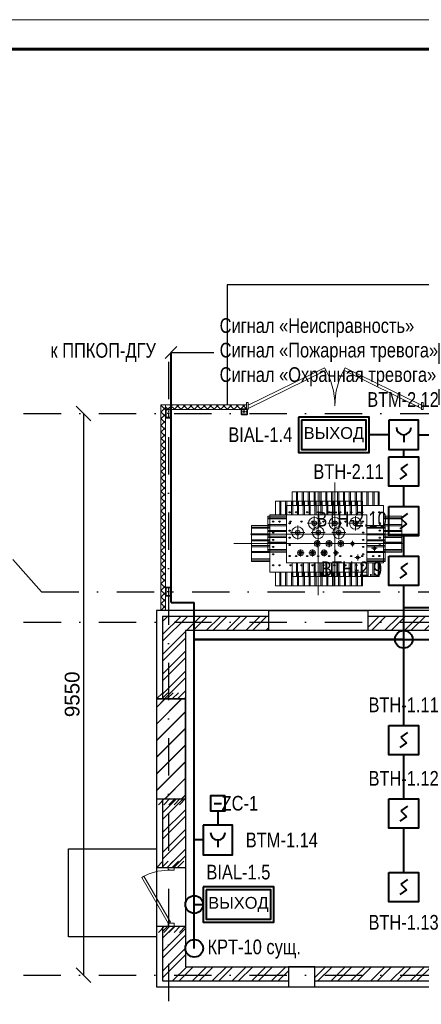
# Model space of a CAD drawing. Header units: millimetres. Extents: x 523431 to 527346, y -48565 to -47721.
# Tile 96 of 217: x 524886 to 524954, y -47888 to -47721. Entities that reach past the tile are written whole.
import ezdxf
from ezdxf import colors
from ezdxf.entities.mleader import LeaderData, LeaderLine
from ezdxf.enums import TextEntityAlignment as Align
from ezdxf.math import Vec2, Vec3

# ---------------------------------------------------------------- set-up
doc = ezdxf.new("R2010")
doc.units = ezdxf.units.MM
for name, pattern in [('CENTER', [50.8, 31.75, -6.35, 6.35, -6.35]), ('DASHDOT', [25.4, 12.7, -6.35, 0, -6.35]), ('DASHED', [19.05, 12.7, -6.35]), ('GOST2.303 5', [24, 20, -1.5, 1, -1.5]), ('штриховаяX2', [38.1, 25.4, -12.7])]:
    doc.linetypes.add(name, pattern=pattern)
for name, color, linetype, lineweight in [('02 План', 7, 'Continuous', 25), ('centre', 1, 'CENTER', 15), ('main', 162, 'Continuous', 15), ('А_СЭНДВИЧ', 30, 'Continuous', 5), ('ВК-линия контур', 132, 'Continuous', 15), ('ВК-линия толстая', 30, 'Continuous', 60), ('ВК-Текст', 1, 'Continuous', 30), ('Двери', 250, 'Continuous', 9), ('Оповещение', 5, 'Continuous', 50), ('Пожарка', 1, 'Continuous', 40)]:
    doc.layers.add(name, color=color, linetype=linetype, lineweight=lineweight)
doc.layers.add('03_Осевые', color=4, linetype='GOST2.303 5')
doc.layers.add('Двери ArchiCAD_Ном._пера__3', color=7, linetype='Continuous', lineweight=18, true_color=0xff6500)
doc.styles.get("Standard").update_dxf_attribs({"font": 'arial.ttf'})
pattern_1 = [(45, (523955.264, -46927.785), (-1.683798, 1.683798), []), (45, (523956.3866, -46927.785), (-1.683798, 1.683798), [])]

# ---------------------------------------------------------------- blocks, each defined once
blk = doc.blocks.new('A$C6DC02123')
for points in [[(820, 792, 1), (798, 792, 1)], [(1080, 792, 1), (1058, 792, 1)], [(1341, 792, 1), (1318, 792, 1)], [(857, 535, 1), (835, 535, 1)], [(1006, 535, 1), (984, 535, 1)], [(1155, 535, 1), (1132, 535, 1)], [(1303, 535, 1), (1281, 535, 1)]]:
    blk.add_hatch(color=256).paths.add_polyline_path(points)
for centre, radius in [((498, 931), 7.44), ((580, 931), 7.44), ((719, 931), 7.44), ((858, 931), 7.44), ((997, 931), 7.44), ((1136, 931), 7.44), ((1275, 931), 7.44), ((1414, 931), 7.44), ((1553, 931), 7.44), ((1632, 931), 7.44), ((498, 792), 7.44), ((809, 792), 11.2), ((1069, 792), 11.2), ((1329, 792), 11.2), ((1637, 792), 7.44), ((498, 699), 7.44), ((1637, 699), 7.44), ((498, 610), 7.44), ((498, 517), 7.44), ((1637, 610), 7.44), ((1637, 517), 7.44), ((498, 378), 7.44), ((580, 378), 7.44), ((719, 378), 7.44), ((858, 378), 7.44), ((997, 378), 7.44), ((1136, 378), 7.44), ((1275, 378), 7.44), ((1414, 378), 7.44), ((1553, 378), 7.44), ((1632, 378), 7.44)]:
    blk.add_circle(centre, radius)
at = {"layer": 'centre', "lineweight": 15, "ltscale": 100}
for p, q in [((1069, 1309), (1069, 0)), ((809, 703), (809, 881)), ((1069, 703), (1069, 881)), ((1329, 703), (1329, 881)), ((720, 792), (898, 792)), ((980, 792), (1158, 792)), ((1240, 792), (1419, 792)), ((0, 654), (2138, 655)), ((801, 535), (891, 535)), ((846, 491), (846, 580)), ((950, 535), (1039, 535)), ((995, 491), (995, 580)), ((1099, 535), (1188, 535)), ((1143, 491), (1143, 580)), ((1256, 535), (1328, 535)), ((1292, 572), (1292, 499)), ((1568, 513), (1568, 441)), ((1532, 477), (1605, 477))]:
    blk.add_line(p, q, dxfattribs=at)
at = {"layer": 'main', "lineweight": 15, "ltscale": 100}
for p, q in [((1628, 1190), (530, 1190)), ((530, 1190), (530, 1016)), ((582, 1190), (582, 1016)), ((597, 1190), (597, 1016)), ((656, 1190), (656, 1016)), ((671, 1190), (671, 1016)), ((731, 1190), (731, 1016)), ((746, 1190), (746, 1016)), ((805, 1190), (805, 1016)), ((820, 1190), (820, 1016)), ((879, 1190), (879, 1016)), ((894, 1190), (894, 1016)), ((954, 1190), (954, 1016)), ((969, 1190), (969, 1016)), ((1028, 1190), (1028, 1016)), ((1043, 1190), (1043, 1016)), ((1103, 1190), (1103, 1016)), ((1117, 1190), (1117, 1016)), ((1177, 1190), (1177, 1016)), ((1192, 1190), (1192, 1016)), ((1251, 1190), (1251, 1016)), ((1266, 1190), (1266, 1016)), ((1326, 1190), (1326, 1016)), ((1341, 1190), (1341, 1016)), ((1400, 1190), (1400, 1016)), ((1415, 1190), (1415, 1016)), ((1474, 1190), (1474, 1016)), ((1489, 1190), (1489, 1016)), ((1549, 1190), (1549, 1016)), ((1564, 1190), (1564, 1016)), ((1617, 1190), (1617, 1016)), ((1628, 1190), (1628, 1016)), ((456, 1016), (1683, 1016)), ((456, 1016), (456, 293)), ((1683, 1016), (1683, 293)), ((223, 883), (223, 427)), ((223, 883), (456, 883)), ((1915, 883), (1683, 883)), ((1915, 883), (1915, 427)), ((223, 862), (456, 862)), ((223, 847), (456, 847)), ((223, 776), (456, 776)), ((223, 762), (456, 762)), ((1915, 862), (1683, 862)), ((1915, 847), (1683, 847)), ((1915, 776), (1683, 776)), ((1915, 762), (1683, 762)), ((223, 702), (456, 702)), ((223, 687), (456, 687)), ((223, 628), (456, 628)), ((1915, 702), (1683, 702)), ((1915, 687), (1683, 687)), ((1915, 628), (1683, 628)), ((223, 613), (456, 613)), ((223, 553), (456, 553)), ((223, 539), (456, 539)), ((1915, 613), (1683, 613)), ((1915, 553), (1683, 553)), ((1915, 539), (1683, 539)), ((223, 459), (456, 459)), ((223, 444), (456, 444)), ((223, 427), (456, 427)), ((1915, 459), (1683, 459)), ((1915, 444), (1683, 444)), ((1915, 427), (1683, 427)), ((456, 293), (1683, 293)), ((530, 293), (530, 119)), ((582, 293), (582, 119)), ((597, 293), (597, 119)), ((656, 293), (656, 119)), ((671, 293), (671, 119)), ((731, 293), (731, 119)), ((746, 293), (746, 119)), ((805, 293), (805, 119)), ((820, 293), (820, 119)), ((879, 293), (879, 119)), ((894, 293), (894, 119)), ((954, 293), (954, 119)), ((969, 293), (969, 119)), ((1028, 293), (1028, 119)), ((1043, 293), (1043, 119)), ((1103, 293), (1103, 119)), ((1117, 293), (1117, 119)), ((1177, 293), (1177, 119)), ((1192, 293), (1192, 119)), ((1251, 293), (1251, 119)), ((1266, 293), (1266, 119)), ((1326, 293), (1326, 119)), ((1341, 293), (1341, 119)), ((1400, 293), (1400, 119)), ((1415, 293), (1415, 119)), ((1474, 293), (1474, 119)), ((1489, 293), (1489, 119)), ((1549, 293), (1549, 119)), ((1564, 293), (1564, 119)), ((1617, 293), (1617, 119)), ((1628, 293), (1628, 119)), ((530, 119), (1628, 119))]:
    blk.add_line(p, q, dxfattribs=at)
for centre, radius in [((809, 792), 74.4), ((809, 792), 29.7), ((1069, 792), 74.4), ((1069, 792), 29.7), ((1329, 792), 74.4), ((1329, 792), 29.7), ((846, 535), 37.2), ((846, 535), 22.3), ((846, 535), 11.2), ((995, 535), 37.2), ((995, 535), 22.3), ((995, 535), 11.2), ((1143, 535), 37.2), ((1143, 535), 22.3), ((1143, 535), 11.2), ((1292, 535), 22.3), ((1292, 535), 11.2), ((1568, 477), 18.6)]:
    blk.add_circle(centre, radius, dxfattribs=at)
blk = doc.blocks.new('*U29')
at = {"layer": 'ВК-линия контур', "color": 0}
blk.add_line((-420, 297), (0, 297), dxfattribs=at)
at = {"layer": 'ВК-линия толстая', "color": 0}
blk.add_lwpolyline([(-400, 5), (-400, 292), (-5, 292), (-5, 5)], close=True, dxfattribs=at)
at = {"layer": 'ВК-Текст', "color": 0}
blk.add_attdef('ЛИСТ_АЛ', text='', height=2.5, dxfattribs=at).set_placement((-10, 288.5), align=Align.MIDDLE_CENTER)
at = {"layer": 'ВК-Текст', "color": 0, "ltscale": 0.5}
blk.add_attdef('ВЕРХНИЙ_ШИФР', text='', height=0.000005, rotation=180, dxfattribs=at).set_placement((-400, 278), align=Align.MIDDLE_CENTER)
at = {"layer": 'ВК-Текст', "color": 0, "flags": 12}
blk.add_attdef('ФОРМАТ_ЛИСТА', (-42, 1.56), '', height=2.5, dxfattribs=at)
blk = doc.blocks.new('Пожарный извещатель ИПД-3.1М')
at = {"layer": 'Пожарка', "lineweight": 40}
for p, q in [((314, 378), (202, 298)), ((298, 202), (186, 122)), ((202, 298), (298, 202))]:
    blk.add_line(p, q, dxfattribs=at)
blk.add_lwpolyline([(0, 500), (500, 500), (500, 0), (0, 0)], close=True, dxfattribs=at)
blk = doc.blocks.new('Оконченый резистор 4.7 кОм')
at = {"layer": 'Пожарка', "lineweight": 40}
blk.add_line((188, 125), (63, 125), dxfattribs=at)
blk.add_lwpolyline([(0, 250), (250, 250), (250, 0), (0, 0)], close=True, dxfattribs=at)
blk = doc.blocks.new('A$C78B37933')
at = {"layer": 'Пожарка', "color": 6}
blk.add_circle((100, 100), 100, dxfattribs=at)
blk = doc.blocks.new('A$C4E2E501D')
at = {"layer": 'Пожарка', "color": 3, "ltscale": 20}
for points in [[(0, 600), (0, 0), (1200, 0), (1200, 600), (0, 600)], [(50, 550), (50, 50), (1150, 50), (1150, 550), (50, 550)]]:
    blk.add_lwpolyline(points, dxfattribs=at)
at = {"layer": 'Пожарка', "color": 7, "insert": (600, 300), "char_height": 200, "attachment_point": 5}
blk.add_mtext('ВЫХОД', dxfattribs=at)
blk = doc.blocks.new('_Oblique')
at = {"color": 0, "linetype": 'ByBlock', "lineweight": -2}
blk.add_line((-0.5, -0.5), (0.5, 0.5), dxfattribs=at)
blk = doc.blocks.new('A$C163B6CB7')
at = {"layer": 'Пожарка', "color": 5}
blk.add_line((250, 250), (250, 125), dxfattribs=at)
blk.add_lwpolyline([(0, 500), (0, 0), (500, 0), (500, 500), (0, 500)], dxfattribs=at)
blk.add_arc((250, 375), 125, 180, 0, dxfattribs=at)
blk = doc.blocks.new('ворота')
at = {"layer": 'Двери', "color": 0}
for p, q in [((80334, -53636), (81635, -53000)), ((80334, -53693), (81660, -53043)), ((83284, -53693), (81959, -53043)), ((83284, -53636), (81984, -53000))]:
    blk.add_line(p, q, dxfattribs=at)
for points in [[(80309, -53710), (80334, -53710), (80334, -53590), (80309, -53590)], [(83284, -53710), (83309, -53710), (83309, -53590), (83284, -53590)]]:
    blk.add_lwpolyline(points, close=True, dxfattribs=at)
for centre, start, end in [((80509, -53650), 0, 30), ((83109, -53650), 150, 180)]:
    blk.add_arc(centre, 1300, start, end, dxfattribs=at)
blk = doc.blocks.new('*U71')
for points in [[(-38, -50), (38, -50, 0.414214), (50, -38), (50, 38, 0.414214), (38, 50), (-38, 50, 0.414214), (-50, 38), (-50, -38, 0.414214)], [(-38, -44), (38, -44, 0.414214), (44, -38), (44, 38, 0.414214), (38, 44), (-38, 44, 0.414214), (-44, 38), (-44, -38, 0.414214)]]:
    blk.add_lwpolyline(points, format="xyb", close=True)
at = {"layer": '03_Осевые'}
for p, q in [((-50, 0), (50, 0)), ((0, -50), (0, 50))]:
    blk.add_line(p, q, dxfattribs=at)
blk = doc.blocks.new('*U73')
for points in [[(-38, -70), (38, -70, 0.414214), (50, -58), (50, 58, 0.414214), (38, 70), (-38, 70, 0.414214), (-50, 58), (-50, -58, 0.414214)], [(-38, -64), (38, -64, 0.414214), (44, -58), (44, 58, 0.414214), (38, 64), (-38, 64, 0.414214), (-44, 58), (-44, -58, 0.414214)]]:
    blk.add_lwpolyline(points, format="xyb", close=True)
at = {"layer": '03_Осевые'}
for p, q in [((-50, 0), (50, 0)), ((0, -70), (0, 70))]:
    blk.add_line(p, q, dxfattribs=at)
blk = doc.blocks.new('*U81')
for points in [[(-38, -70), (38, -70, 0.414214), (50, -58), (50, 58, 0.414214), (38, 70), (-38, 70, 0.414214), (-50, 58), (-50, -58, 0.414214)], [(-38, -64), (38, -64, 0.414214), (44, -58), (44, 58, 0.414214), (38, 64), (-38, 64, 0.414214), (-44, 58), (-44, -58, 0.414214)]]:
    blk.add_lwpolyline(points, format="xyb", close=True)
at = {"layer": '03_Осевые'}
for p, q in [((-50, 0), (50, 0)), ((0, -70), (0, 70))]:
    blk.add_line(p, q, dxfattribs=at)
blk = doc.blocks.new('IFC Дверь - Распашная')
at = {"layer": 'Двери ArchiCAD_Ном._пера__3', "color": 0, "linetype": 'Continuous'}
for p, q in [((-329, 450), (-349, 415)), ((-349, 415), (430, -35)), ((450, 0), (-329, 450)), ((-500, 0), (-450, 0)), ((-450, -100), (-450, 0)), ((430, -35), (450, 0)), ((500, 0), (450, 0)), ((450, -100), (450, 0)), ((-500, -100), (-450, -100)), ((500, -100), (450, -100))]:
    blk.add_line(p, q, dxfattribs=at)
blk.add_arc((450, 0), 900, 150, 180, dxfattribs=at)

msp = doc.modelspace()

# ---------------------------------------------------------------- hatches: boundary and pattern name
at = {"layer": '02 План', "linetype": 'ByBlock'}
h = msp.add_hatch(dxfattribs=at)
h.set_pattern_fill('ANSI32', color=256, scale=0.25)
h.set_pattern_definition(pattern_1)
h.paths.add_polyline_path([(524909.9, -47822.23), (524909.9, -47836.18), (524913.8, -47836.18), (524913.8, -47824.63), (524927.95, -47824.63), (524927.95, -47822.23)])
h = msp.add_hatch(dxfattribs=at)
h.set_pattern_fill('ANSI32', color=256, scale=0.25)
h.set_pattern_definition(pattern_1)
h.paths.add_polyline_path([(524955.45, -47822.23), (524944.8, -47822.23), (524944.8, -47824.63), (524955.45, -47824.63)])
at = {"layer": '02 План'}
h = msp.add_hatch(dxfattribs=at)
h.set_pattern_fill('JIS_LC_20', color=256, scale=0.1)
h.set_pattern_definition([(45, (523908.7225, -46942.785), (-1.4142136, 1.4142136), []), (45, (523908.7625, -46942.785), (-1.4142136, 1.4142136), [])])
h.paths.add_polyline_path([(524913.8, -47853.23), (524908.91, -47853.23), (524908.91, -47836.23), (524913.8, -47836.23)])
h.paths.add_polyline_path([(525082.9, -47853.23), (525078, -47853.23), (525078, -47836.23), (525082.9, -47836.23)])
at = {"layer": '02 План', "linetype": 'ByBlock'}
h = msp.add_hatch(dxfattribs=at)
h.set_pattern_fill('ANSI32', color=256, scale=0.25)
h.set_pattern_definition(pattern_1)
h.paths.add_polyline_path([(524909.9, -47864.93), (524913.8, -47864.93), (524913.8, -47853.23), (524909.9, -47853.23)])
h.paths.add_polyline_path([(524913.8, -47874.93), (524909.9, -47874.93), (524909.9, -47884.23), (524931.3, -47884.23), (524931.3, -47881.83), (524913.8, -47881.83)])
h = msp.add_hatch(dxfattribs=at)
h.set_pattern_fill('ANSI32', color=256, scale=0.25)
h.set_pattern_definition(pattern_1)
h.paths.add_polyline_path([(524958.5, -47884.23), (524958.5, -47881.83), (524935.8, -47881.83), (524935.8, -47884.23)])
at = {"layer": 'А_СЭНДВИЧ'}
h = msp.add_hatch(dxfattribs=at)
h.set_pattern_fill('NET', color=256, scale=0.25, angle=-45)
h.set_pattern_definition([(315, (525435.5422, -47132.4869), (0.561266, 0.561266), []), (45, (525435.5422, -47132.4869), (-0.561266, 0.561266), [])])
h.paths.add_polyline_path([(524909.6, -47786.23), (524909.6, -47821.23), (524910.4, -47821.23), (524910.4, -47786.23)])
h = msp.add_hatch(dxfattribs=at)
h.set_pattern_fill('NET', color=256, scale=0.25, angle=45)
h.set_pattern_definition([(45, (524234.4854, -47261.0849), (-0.561266, 0.561266), []), (135, (524234.4854, -47261.0849), (-0.561266, -0.561266), [])])
h.paths.add_polyline_path([(524910.4, -47787.03), (524924.2, -47787.03), (524924.2, -47786.23), (524910.4, -47786.23)])

# ---------------------------------------------------------------- linework, layer by layer
at = {"layer": '02 План', "linetype": 'Continuous', "ltscale": 0.2}
msp.add_line((524896.45, -47787.73), (524896.45, -47883.23), dxfattribs=at)
at = {"layer": '02 План'}
for points in [[(524956.9, -47786.23), (524956.9, -47765.83), (524920.9, -47765.83), (524920.9, -47786.23)], [(525076.88, -47821.23), (524908.9, -47821.23), (524908.9, -47885.23), (524958.5, -47885.23)], [(524927.95, -47822.23), (524909.9, -47822.23), (524909.9, -47836.23)], [(524955.45, -47822.23), (524944.8, -47822.23)], [(525067, -47824.63), (524913.8, -47824.63), (524913.8, -47881.83), (524958.5, -47881.83)], [(524909.9, -47853.23), (524909.9, -47864.93)], [(524909.9, -47874.93), (524909.9, -47884.23), (524931.3, -47884.23)], [(524935.8, -47884.23), (524958.5, -47884.23)]]:
    msp.add_lwpolyline(points, dxfattribs=at)
at = {"layer": '02 План', "linetype": 'DASHDOT', "ltscale": 0.5}
for points in [[(524910.9, -47778.94), (524910.9, -47909.33)], [(524886.3, -47787.73), (525102.67, -47787.73)], [(524889.34, -47818.03), (525102.67, -47818.03)], [(524886.3, -47823.23), (525102.67, -47823.23)], [(524886.28, -47883.23), (525102.67, -47883.23)]]:
    msp.add_lwpolyline(points, dxfattribs=at)
at = {"layer": '02 План', "ltscale": 100}
msp.add_lwpolyline([(524884.44, -47812.53), (524889.34, -47818.03)], dxfattribs=at)
at = {"layer": '02 План'}
for points in [[(524944.8, -47824.63), (524927.95, -47824.63), (524927.95, -47821.23), (524944.8, -47821.23)], [(524913.8, -47853.23), (524913.8, -47836.23), (524908.9, -47836.23), (524908.9, -47853.23)], [(524908.9, -47876.73), (524893.9, -47876.73), (524893.9, -47861.73), (524908.9, -47861.73)], [(524931.3, -47885.23), (524935.8, -47885.23), (524935.8, -47881.83), (524931.3, -47881.83)]]:
    msp.add_lwpolyline(points, close=True, dxfattribs=at)
at = {"layer": '02 План', "flags": 128}
for points in [[(524908.89, -47836.24), (524909.94, -47835.2)], [(524908.9, -47836.23), (524913.8, -47836.23)], [(524909.78, -47836.24), (524910.82, -47835.2)], [(524910.66, -47836.24), (524911.71, -47835.2)], [(524911.55, -47836.24), (524912.6, -47835.2)], [(524912.43, -47836.24), (524913.48, -47835.2)], [(524908.9, -47853.23), (524913.8, -47853.23)], [(524910.26, -47853.21), (524909.22, -47854.26)], [(524911.15, -47853.21), (524910.1, -47854.26)], [(524912.03, -47853.21), (524910.99, -47854.26)], [(524912.92, -47853.21), (524911.87, -47854.26)], [(524913.8, -47853.21), (524912.76, -47854.26)], [(524908.91, -47864.93), (524909.95, -47863.88)], [(524909.79, -47864.93), (524910.84, -47863.88)], [(524910.68, -47864.93), (524911.72, -47863.88)], [(524911.56, -47864.93), (524912.61, -47863.88)], [(524912.45, -47864.93), (524913.5, -47863.88)], [(524908.9, -47864.93), (524913.8, -47864.93)], [(524908.9, -47874.93), (524913.8, -47874.93)], [(524910.26, -47874.91), (524909.22, -47875.96)], [(524911.15, -47874.91), (524910.1, -47875.96)], [(524912.03, -47874.91), (524910.99, -47875.96)], [(524912.92, -47874.91), (524911.87, -47875.96)], [(524913.8, -47874.91), (524912.76, -47875.96)]]:
    msp.add_lwpolyline(points, dxfattribs=at)
at = {"layer": 'А_СЭНДВИЧ'}
for points in [[(524909.6, -47786.23), (524909.6, -47821.23), (524910.4, -47821.23), (524910.4, -47786.23)], [(524910.4, -47787.03), (524924.2, -47787.03), (524924.2, -47786.23), (524910.4, -47786.23)]]:
    msp.add_lwpolyline(points, close=True, dxfattribs=at)
at = {"layer": 'Пожарка', "ltscale": 0.2}
for p, q in [((524911.35, -47819.85), (524911.35, -47777.34)), ((524948.39, -47791.33), (524945.03, -47791.33)), ((524953.39, -47791.33), (524957.14, -47791.33)), ((524950.89, -47795.09), (524950.89, -47793.83)), ((524950.89, -47803.53), (524950.89, -47800.09)), ((524950.89, -47811.96), (524950.89, -47808.53)), ((524950.89, -47826.13), (524950.89, -47816.96)), ((524911.35, -47819.85), (524915.3, -47819.85)), ((524915.3, -47821.23), (524915.3, -47819.85)), ((524950.89, -47820.73), (524977.63, -47820.73)), ((524915.3, -47858.47), (524915.3, -47821.23)), ((524950.89, -47826.13), (524915.3, -47826.13)), ((524915.3, -47826.13), (524950.89, -47826.13)), ((524950.89, -47840.77), (524950.89, -47826.13)), ((524950.89, -47826.13), (524977.63, -47826.13)), ((524950.89, -47853.27), (524950.89, -47845.77)), ((524919.3, -47855.27), (524919.3, -47857.75)), ((524915.3, -47871.23), (524915.3, -47858.47)), ((524950.89, -47865.77), (524950.89, -47858.27)), ((524916.8, -47860.25), (524915.3, -47860.25)), ((524915.3, -47878.68), (524915.3, -47871.23)), ((524915.3, -47871.23), (524916.8, -47871.23))]:
    msp.add_line(p, q, dxfattribs=at)

# ---------------------------------------------------------------- block references
msp.add_blockref('*U29', (525202.29, -48017.75))
at = {"layer": '02 План', "color": 0, "xscale": 0.01, "yscale": 0.01, "zscale": 0.01}
msp.add_blockref('ворота', (524121.1, -47249.93), dxfattribs=at)
at = {"layer": '02 План', "linetype": 'DASHED', "ltscale": 0.2, "xscale": 2.5, "yscale": 2.5, "zscale": 2.5}
for p, rotation in [((524896.45, -47787.73), 90), ((524896.45, -47883.23), 270)]:
    msp.add_blockref('_Oblique', p, dxfattribs=dict(at, rotation=rotation))
at = {"layer": '02 План', "yscale": 0.01, "zscale": 0.01}
for name, p, xscale, rotation in [('*U81', (524910.9, -47787.73), 0.01, 180.0099999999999), ('*U71', (524923.8, -47787.43), -0.01, 0.009999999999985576), ('*U73', (524910.9, -47818.03), 0.01, 180.0099999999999)]:
    msp.add_blockref(name, p, dxfattribs=dict(at, xscale=xscale, rotation=rotation))
at = {"layer": '02 План', "color": 1, "ltscale": 0.2, "xscale": 0.01343971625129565, "yscale": 0.01343971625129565, "zscale": 0.01343971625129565}
for p in [(524924.83, -47817.04), (524922, -47818.62)]:
    msp.add_blockref('A$C6DC02123', p, dxfattribs=at)
at = {"layer": '02 План', "color": 0, "linetype": 'Continuous', "xscale": -0.01, "yscale": 0.01, "zscale": 10, "rotation": 90}
msp.add_blockref('IFC Дверь - Распашная', (524910.89, -47869.91), dxfattribs=at)
at = {"layer": 'Оповещение', "linetype": 'штриховаяX2', "ltscale": 10, "xscale": 0.01, "yscale": 0.01, "zscale": 0.01}
for p in [(524933.03, -47794.33), (524916.8, -47874.23)]:
    msp.add_blockref('A$C4E2E501D', p, dxfattribs=at)
at = {"layer": 'Пожарка', "yscale": 0.01, "zscale": 0.01}
for name, p, xscale in [('A$C163B6CB7', (524948.39, -47793.83), 0.01), ('Пожарный извещатель ИПД-3.1М', (524948.39, -47800.09), 0.01), ('Пожарный извещатель ИПД-3.1М', (524948.39, -47808.53), 0.01), ('Пожарный извещатель ИПД-3.1М', (524948.39, -47816.96), 0.01), ('Пожарный извещатель ИПД-3.1М', (524948.39, -47845.77), 0.01), ('Оконченый резистор 4.7 кОм', (524920.55, -47855.27), -0.01), ('Пожарный извещатель ИПД-3.1М', (524948.39, -47858.27), 0.01), ('A$C163B6CB7', (524916.8, -47862.75), 0.01), ('Пожарный извещатель ИПД-3.1М', (524948.39, -47870.77), 0.01)]:
    msp.add_blockref(name, p, dxfattribs=dict(at, xscale=xscale))
at = {"layer": 'Пожарка', "color": 1, "xscale": 0.015, "yscale": 0.015, "zscale": 0.015, "rotation": 90}
for p in [(524952.39, -47827.63), (524916.8, -47872.73), (524916.8, -47880.18)]:
    msp.add_blockref('A$C78B37933', p, dxfattribs=at)

# ---------------------------------------------------------------- texts
at = {"layer": '02 План', "linetype": 'DASHED', "ltscale": 0.2, "insert": (524894.55, -47835.48), "char_height": 2.5, "attachment_point": 5, "rotation": 90}
msp.add_mtext('9550', dxfattribs=at)
at = {"layer": 'Пожарка', "color": 0, "linetype": 'ByBlock', "lineweight": 25, "char_height": 2.5, "attachment_point": 5}
for s, insert in [('{\\W0.8;\\C7; к ППКОП-ДГУ}', (524899.43, -47777.34)), ('{\\W0.8;\\C7;КРТ-10 сущ.}', (524925.49, -47878.81))]:
    msp.add_mtext(s, dxfattribs=dict(at, insert=insert))
at = {"layer": 'Пожарка', "lineweight": 0, "char_height": 2.5, "width": 1.2732925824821e-13, "attachment_point": 5}
for s, insert in [('{\\W0.8;\\C0;BТМ-2.12}', (524950.84, -47785.34)), ('{\\W0.8;\\C0;BIAL-1.4}', (524926.52, -47791.33)), ('{\\W0.8;\\C0;BТН-2.11}', (524941.51, -47797.59)), ('{\\W0.8;\\C0;BТН-2.10}', (524942.03, -47805.71)), ('{\\W0.8;\\C0;BТН-2.9}', (524942.03, -47814.15)), ('{\\W0.8;\\C0;BТН-1.11}', (524950.89, -47837.27)), ('{\\W0.8;\\C0;BТН-1.12}', (524950.89, -47849.77)), ('{\\W0.8;\\C0;ZC-1}', (524923.05, -47854.02)), ('{\\W0.8;\\C0;BТМ-1.14}', (524930.18, -47860.25)), ('{\\W0.8;\\C0;BIAL-1.5}', (524922.8, -47865.73)), ('{\\W0.8;\\C0;BТН-1.13}', (524950.89, -47874.27))]:
    msp.add_mtext(s, dxfattribs=dict(at, insert=insert))

# ---------------------------------------------------------------- leaders
at = {"layer": 'Пожарка', "color": 7, "lineweight": 0, "ltscale": 500}
ml = msp.add_multileader_mtext('Standard', dxfattribs=at)
ml.set_content('{\\W0.8;Сигнал «Неисправность»\\PСигнал «Пожарная тревога»\\PСигнал «Охранная тревога»}', color=7)
ml.set_leader_properties()
ml.set_arrow_properties(name='OBLIQUE')
ml.build(insert=Vec2(0, 0))
ml.multileader.update_dxf_attribs({"has_text_frame": 1, "text_left_attachment_type": 2, "text_right_attachment_type": 2, "dogleg_length": 1, "arrow_head_size": 2})
ctx = ml.context
ctx.base_point, ctx.char_height, ctx.arrow_head_size, ctx.landing_gap_size, ctx.plane_origin = Vec3(524918.61, -47777.34), 2.5, 2, 1, Vec3(524801.33, -47768.62)
ctx.left_attachment, ctx.right_attachment = 2, 2
notes = []
notes.append((ctx, [(0, (1, 1, 0), (524916.42, -47777.34), (1, 0), 2.19, [(0, [(524911.35, -47777.34)], 0, [])])]))
ctx.mtext.insert, ctx.mtext.width, ctx.mtext.flow_direction = Vec3(524919.61, -47771.52), 54.2214, 5
for ctx, leaders in notes:
    for number, flags, end, landing, length, lines in leaders:
        leader = LeaderData()
        leader.index, (leader.has_last_leader_line, leader.has_dogleg_vector, leader.attachment_direction) = number, flags
        leader.last_leader_point, leader.dogleg_vector, leader.dogleg_length = Vec3(end), Vec3(landing), length
        for number, points, colour, breaks in lines:
            line = LeaderLine()
            line.index, line.vertices, line.color, line.breaks = number, Vec3.list(points), colors.encode_raw_color(colour), breaks
            leader.lines.append(line)
        ctx.leaders.append(leader)

doc.saveas('drawing.dxf')
